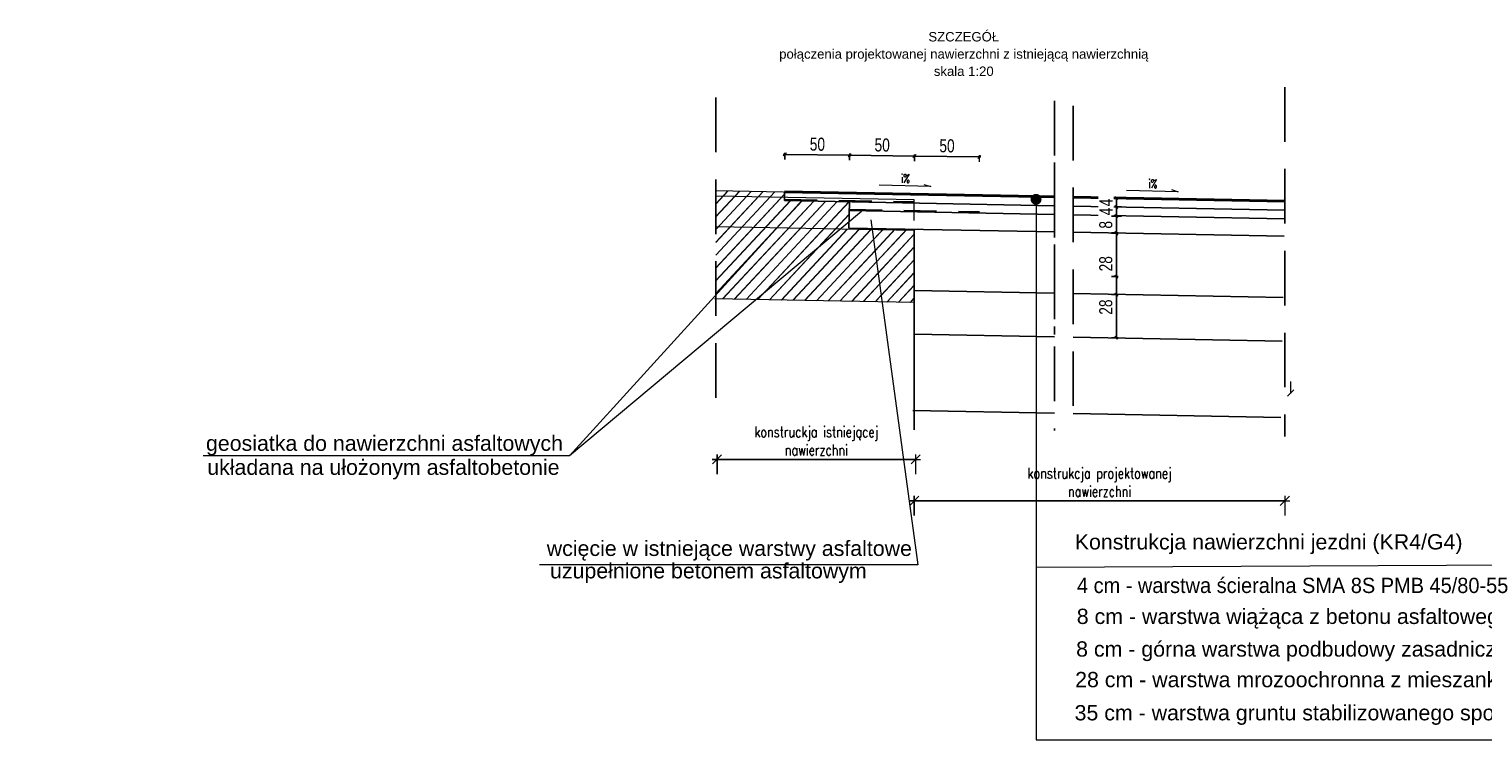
# Model space of a CAD drawing. Header units: metres. Extents: x -854 to 2789, y -128 to 3826.
# Tile 6 of 21: x 267.9 to 274.57, y 26.6 to 29.86. Entities that reach past the tile are written whole.
import ezdxf

# ---------------------------------------------------------------- set-up
doc = ezdxf.new("R2010")
doc.units = ezdxf.units.M
for name, pattern in [('CIĄGŁA', [0]), ('HIDDEN', [0.375, 0.25, -0.125]), ('PRZER3-2', [5, 3, -2])]:
    doc.linetypes.add(name, pattern=pattern)
for name, color, linetype, lineweight in [('A opisy', 7, 'CIĄGŁA', 13), ('D_3_KRESKOWANIE', 7, 'Continuous', 0), ('D_3_OPIS', 7, 'Continuous', 0), ('NAW', 251, 'Continuous', 20), ('opis warstw', 7, 'Continuous', 0), ('opisy', 7, 'Continuous', 18), ('PROJ', 7, 'Continuous', 40), ('WARSTWY', 7, 'Continuous', 18), ('WYMIARY', 7, 'Continuous', 18)]:
    doc.layers.add(name, color=color, linetype=linetype, lineweight=lineweight)
doc.styles.add('opisy', font='arial.ttf', dxfattribs={"height": 0.175})
doc.styles.add('PrzeM 0.1', font='romans.shx', dxfattribs={"width": 0.75})
doc.styles.add('STYLE1', font='romand.shx', dxfattribs={"width": 0.75, "height": 1.5})
doc.dimstyles.new('Copy of PrzeM 1do50m góra', dxfattribs={"dimscale": 0, "dimtxt": 0.05, "dimasz": 0.003, "dimexe": 0, "dimexo": 0, "dimgap": 0.018, "dimtad": 1, "dimrnd": 0.0005, "dimzin": 0, "dimtxsty": 'PrzeM 0.1', "dimblk1": '0 - znacznik P PrzeM', "dimblk2": '0 - znacznik L PrzeM', "dimsah": 1, "dimcen": 0, "dimse1": 1, "dimse2": 1, "dimazin": 0, "dimtfac": 1, "dimtix": 1, "dimtmove": 0, "dimatfit": 3, "dimldrblk": 'OBLIQUE', "dimfxl": 1, "dimarcsym": 0})
pattern_1 = [(47, (-26539.752914, 3940.00232), (-0.029254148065, 0.0272799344), []), (47, (-26539.752115, 3940.002346), (-0.029254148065, 0.0272799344), [])]

# ---------------------------------------------------------------- blocks, each defined once
blk = doc.blocks.new('_Dot')
at = {"color": 0, "linetype": 'ByBlock', "lineweight": -2}
blk.add_line((-0.5, 0), (-1, 0), dxfattribs=at)
at = {"color": 0, "linetype": 'ByBlock', "const_width": 0.5}
blk.add_lwpolyline([(-0.25, 0, 1), (0.25, 0, 1)], format="xyb", close=True, dxfattribs=at)
blk = doc.blocks.new('_ARCHTICK')
at = {"color": 0, "linetype": 'ByBlock', "const_width": 0.15}
blk.add_lwpolyline([(-0.5, -0.5), (0.5, 0.5)], dxfattribs=at)
blk = doc.blocks.new('0 - znacznik P PrzeM')
at = {"color": 0, "linetype": 'ByBlock', "lineweight": -2}
for points in [[(0, -7.5), (0, 22.5)], [(-7, -7), (7, 7)], [(0, 0), (7.5, 0)]]:
    blk.add_lwpolyline(points, dxfattribs=at)
blk = doc.blocks.new('0 - znacznik L PrzeM')
for points in [[(-7, -7), (7, 7)], [(0, 7.5), (0, -22.5)], [(0, 0), (7.5, 0)]]:
    blk.add_lwpolyline(points)
blk = doc.blocks.new('*D130')
at = {"layer": 'A opisy', "color": 0, "linetype": 'Continuous', "lineweight": -2, "transparency": 16777216}
blk.add_line((271.9644, 27.6958), (273.6568, 27.6958), dxfattribs=at)
at = {"layer": 'Defpoints', "color": 0, "transparency": 16777216}
for p in [(273.6598, 28.2174), (271.9614, 28.02), (273.6598, 27.6958)]:
    blk.add_point(p, dxfattribs=at)
at = {"layer": 'A opisy', "color": 0, "lineweight": -2, "transparency": 16777216, "xscale": 0.003, "yscale": 0.003, "zscale": 0.003, "rotation": 180}
blk.add_blockref('0 - znacznik P PrzeM', (271.9614, 27.6958), dxfattribs=at)
at = {"layer": 'A opisy', "color": 0, "lineweight": -2, "transparency": 16777216, "xscale": 0.003, "yscale": 0.003, "zscale": 0.003}
blk.add_blockref('0 - znacznik L PrzeM', (273.6598, 27.6958), dxfattribs=at)
at = {"layer": 'A opisy', "color": 0, "lineweight": 18, "transparency": 16777216, "insert": (272.8106, 27.7805), "char_height": 0.05, "attachment_point": 5, "style": 'PrzeM 0.1', "bg_fill": 3, "box_fill_scale": 1.1, "bg_fill_color": 256, "bg_fill_true_color": 13158600, "bg_fill_transparency": 0}
blk.add_mtext('konstrukcja projektowanej\\Pnawierzchni', dxfattribs=at)
blk = doc.blocks.new('_OBLIQUE')
at = {"color": 0, "linetype": 'ByBlock'}
blk.add_line((-0.5, -0.5), (0.5, 0.5), dxfattribs=at)
blk = doc.blocks.new('*D121')
at = {"layer": 'A opisy', "color": 0, "linetype": 'Continuous', "lineweight": -2, "transparency": 16777216}
blk.add_line((271.0605, 27.8853), (271.9644, 27.8853), dxfattribs=at)
at = {"layer": 'Defpoints', "color": 0, "transparency": 16777216}
for p in [(271.0575, 28.2608), (271.9674, 28.2312), (271.9674, 27.8853)]:
    blk.add_point(p, dxfattribs=at)
at = {"layer": 'A opisy', "color": 0, "lineweight": -2, "transparency": 16777216, "xscale": 0.003, "yscale": 0.003, "zscale": 0.003, "rotation": 180}
blk.add_blockref('0 - znacznik P PrzeM', (271.0575, 27.8853), dxfattribs=at)
at = {"layer": 'A opisy', "color": 0, "lineweight": -2, "transparency": 16777216, "xscale": 0.003, "yscale": 0.003, "zscale": 0.003}
blk.add_blockref('0 - znacznik L PrzeM', (271.9674, 27.8853), dxfattribs=at)
at = {"layer": 'A opisy', "color": 0, "lineweight": 18, "transparency": 16777216, "insert": (271.5125, 27.9699), "char_height": 0.05, "attachment_point": 5, "style": 'PrzeM 0.1', "bg_fill": 3, "box_fill_scale": 1.1, "bg_fill_color": 256, "bg_fill_true_color": 13158600, "bg_fill_transparency": 0}
blk.add_mtext('konstruckja istniejącej\\Pnawierzchni', dxfattribs=at)
blk = doc.blocks.new('*D122')
at = {"layer": 'A opisy', "color": 0, "linetype": 'Continuous', "lineweight": -2, "transparency": 16777216}
blk.add_line((271.9633, 29.2747), (272.2583, 29.271), dxfattribs=at)
at = {"layer": 'Defpoints', "color": 0, "transparency": 16777216}
for p in [(272.2593, 29.2709), (271.9595, 29.057), (272.2559, 28.9989)]:
    blk.add_point(p, dxfattribs=at)
at = {"layer": 'A opisy', "color": 0, "lineweight": -2, "transparency": 16777216, "xscale": 0.001, "yscale": 0.001, "zscale": 0.001}
for name, p, rotation in [('0 - znacznik P PrzeM', (271.9623, 29.2747), 179.2747368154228), ('0 - znacznik L PrzeM', (272.2593, 29.2709), 359.2747368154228)]:
    blk.add_blockref(name, p, dxfattribs=dict(at, rotation=rotation))
at = {"layer": 'A opisy', "color": 0, "lineweight": 18, "transparency": 16777216, "insert": (272.1114, 29.3215), "char_height": 0.05, "attachment_point": 5, "rotation": 359.27474, "style": 'PrzeM 0.1', "bg_fill": 3, "box_fill_scale": 1.1, "bg_fill_color": 256, "bg_fill_true_color": 13158600, "bg_fill_transparency": 0}
blk.add_mtext('{\\Farial|c238;\\H1.2x;50}', dxfattribs=at)
blk = doc.blocks.new('*D123')
at = {"layer": 'A opisy', "color": 0, "linetype": 'Continuous', "lineweight": -2, "transparency": 16777216}
blk.add_line((271.6663, 29.2785), (271.9613, 29.2747), dxfattribs=at)
at = {"layer": 'Defpoints', "color": 0, "transparency": 16777216}
for p in [(271.9623, 29.2747), (271.6625, 29.0608), (271.9588, 29.0027)]:
    blk.add_point(p, dxfattribs=at)
at = {"layer": 'A opisy', "color": 0, "lineweight": -2, "transparency": 16777216, "xscale": 0.001, "yscale": 0.001, "zscale": 0.001}
for name, p, rotation in [('0 - znacznik P PrzeM', (271.6653, 29.2785), 179.2747368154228), ('0 - znacznik L PrzeM', (271.9623, 29.2747), 359.2747368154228)]:
    blk.add_blockref(name, p, dxfattribs=dict(at, rotation=rotation))
at = {"layer": 'A opisy', "color": 0, "lineweight": 18, "transparency": 16777216, "insert": (271.8144, 29.3252), "char_height": 0.05, "attachment_point": 5, "rotation": 359.27474, "style": 'PrzeM 0.1', "bg_fill": 3, "box_fill_scale": 1.1, "bg_fill_color": 256, "bg_fill_true_color": 13158600, "bg_fill_transparency": 0}
blk.add_mtext('{\\Farial|c238;\\H1.2x;50}', dxfattribs=at)
blk = doc.blocks.new('*D124')
at = {"layer": 'A opisy', "color": 0, "linetype": 'Continuous', "lineweight": -2, "transparency": 16777216}
blk.add_line((271.3692, 29.2822), (271.6643, 29.2785), dxfattribs=at)
at = {"layer": 'Defpoints', "color": 0, "transparency": 16777216}
for p in [(271.6653, 29.2785), (271.3655, 29.0646), (271.6618, 29.0064)]:
    blk.add_point(p, dxfattribs=at)
at = {"layer": 'A opisy', "color": 0, "lineweight": -2, "transparency": 16777216, "xscale": 0.001, "yscale": 0.001, "zscale": 0.001}
for name, p, rotation in [('0 - znacznik P PrzeM', (271.3682, 29.2822), 179.2747368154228), ('0 - znacznik L PrzeM', (271.6653, 29.2785), 359.2747368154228)]:
    blk.add_blockref(name, p, dxfattribs=dict(at, rotation=rotation))
at = {"layer": 'A opisy', "color": 0, "lineweight": 18, "transparency": 16777216, "insert": (271.5174, 29.329), "char_height": 0.05, "attachment_point": 5, "rotation": 359.27474, "style": 'PrzeM 0.1', "bg_fill": 3, "box_fill_scale": 1.1, "bg_fill_color": 256, "bg_fill_true_color": 13158600, "bg_fill_transparency": 0}
blk.add_mtext('{\\Farial|c238;\\H1.2x;50}', dxfattribs=at)
blk = doc.blocks.new('*D125')
at = {"layer": 'A opisy', "color": 0, "linetype": 'Continuous', "lineweight": -2, "transparency": 16777216}
for p, q in [((272.8878, 29.0831), (272.8878, 29.0841)), ((272.8878, 29.0821), (272.8878, 29.0421)), ((272.8878, 29.0411), (272.8878, 29.0401))]:
    blk.add_line(p, q, dxfattribs=at)
at = {"layer": 'Defpoints', "color": 0, "transparency": 16777216}
for p in [(273.0027, 29.0821), (273.0027, 29.0421)]:
    blk.add_point(p, dxfattribs=at)
at = {"layer": 'A opisy', "color": 0, "lineweight": -2, "transparency": 16777216, "xscale": 0.001, "yscale": 0.001, "zscale": 0.001}
for name, p, rotation in [('0 - znacznik P PrzeM', (272.8878, 29.0821), 270), ('0 - znacznik L PrzeM', (272.8878, 29.0421), 90)]:
    blk.add_blockref(name, p, dxfattribs=dict(at, rotation=rotation))
at = {"layer": 'A opisy', "color": 0, "lineweight": 18, "transparency": 16777216, "insert": (272.8398, 29.0621), "char_height": 0.05, "attachment_point": 5, "rotation": 90, "style": 'PrzeM 0.1', "bg_fill": 3, "box_fill_scale": 1.1, "bg_fill_color": 256, "bg_fill_true_color": 13158600, "bg_fill_transparency": 0}
blk.add_mtext('{\\fArial|b0|i0|c238|p34;\\H1.2x;4}', dxfattribs=at)
at = {"layer": 'Defpoints', "color": 0, "transparency": 16777216}
blk.add_point((272.8878, 29.0421), dxfattribs=at)
blk = doc.blocks.new('*D126')
at = {"layer": 'A opisy', "color": 0, "linetype": 'Continuous', "lineweight": -2, "transparency": 16777216}
for p, q in [((272.8878, 29.0431), (272.8878, 29.0441)), ((272.8878, 29.0421), (272.8878, 28.9999)), ((272.8878, 28.9989), (272.8878, 28.9979))]:
    blk.add_line(p, q, dxfattribs=at)
at = {"layer": 'Defpoints', "color": 0, "transparency": 16777216}
for p in [(273.0027, 29.0421), (273.0062, 28.9999)]:
    blk.add_point(p, dxfattribs=at)
at = {"layer": 'A opisy', "color": 0, "lineweight": -2, "transparency": 16777216, "xscale": 0.001, "yscale": 0.001, "zscale": 0.001}
for name, p, rotation in [('0 - znacznik P PrzeM', (272.8878, 29.0421), 270), ('0 - znacznik L PrzeM', (272.8878, 28.9999), 90)]:
    blk.add_blockref(name, p, dxfattribs=dict(at, rotation=rotation))
at = {"layer": 'A opisy', "color": 0, "lineweight": 18, "transparency": 16777216, "insert": (272.8398, 29.021), "char_height": 0.05, "attachment_point": 5, "rotation": 90, "style": 'PrzeM 0.1', "bg_fill": 3, "box_fill_scale": 1.1, "bg_fill_color": 256, "bg_fill_true_color": 13158600, "bg_fill_transparency": 0}
blk.add_mtext('{\\fArial|b0|i0|c238|p34;\\H1.2x;4}', dxfattribs=at)
at = {"layer": 'Defpoints', "color": 0, "transparency": 16777216}
blk.add_point((272.8878, 28.9999), dxfattribs=at)
blk = doc.blocks.new('*D127')
at = {"layer": 'A opisy', "color": 0, "linetype": 'Continuous', "lineweight": -2, "transparency": 16777216}
blk.add_line((272.8878, 28.9989), (272.8878, 28.9209), dxfattribs=at)
at = {"layer": 'Defpoints', "color": 0, "transparency": 16777216}
for p in [(273.0021, 28.9999), (273.0036, 28.9199)]:
    blk.add_point(p, dxfattribs=at)
at = {"layer": 'A opisy', "color": 0, "lineweight": -2, "transparency": 16777216, "xscale": 0.001, "yscale": 0.001, "zscale": 0.001}
for name, p, rotation in [('0 - znacznik P PrzeM', (272.8878, 28.9999), 90), ('0 - znacznik L PrzeM', (272.8878, 28.9199), 270)]:
    blk.add_blockref(name, p, dxfattribs=dict(at, rotation=rotation))
at = {"layer": 'A opisy', "color": 0, "lineweight": 18, "transparency": 16777216, "insert": (272.8392, 28.9599), "char_height": 0.05, "width": 0.029836, "attachment_point": 5, "rotation": 90, "style": 'PrzeM 0.1', "bg_fill": 3, "box_fill_scale": 1.1, "bg_fill_color": 256, "bg_fill_true_color": 13158600, "bg_fill_transparency": 0}
blk.add_mtext('{\\fArial|b0|i0|c238|p34;\\H1.2x;8}', dxfattribs=at)
at = {"layer": 'Defpoints', "color": 0, "transparency": 16777216}
blk.add_point((272.8878, 28.9199), dxfattribs=at)
blk = doc.blocks.new('*D128')
at = {"layer": 'A opisy', "color": 0, "linetype": 'Continuous', "lineweight": -2, "transparency": 16777216}
blk.add_line((272.8878, 28.9219), (272.8878, 28.6408), dxfattribs=at)
at = {"layer": 'Defpoints', "color": 0, "transparency": 16777216}
for p in [(273.0027, 28.9229), (272.8878, 28.6398), (273.0045, 28.6398)]:
    blk.add_point(p, dxfattribs=at)
at = {"layer": 'A opisy', "color": 0, "lineweight": -2, "transparency": 16777216, "xscale": 0.001, "yscale": 0.001, "zscale": 0.001}
for name, p, rotation in [('0 - znacznik P PrzeM', (272.8878, 28.9229), 90), ('0 - znacznik L PrzeM', (272.8878, 28.6398), 270)]:
    blk.add_blockref(name, p, dxfattribs=dict(at, rotation=rotation))
at = {"layer": 'A opisy', "color": 0, "lineweight": 18, "transparency": 16777216, "insert": (272.8392, 28.7814), "char_height": 0.05, "width": 0.029836, "attachment_point": 5, "rotation": 90, "style": 'PrzeM 0.1', "bg_fill": 3, "box_fill_scale": 1.1, "bg_fill_color": 256, "bg_fill_true_color": 13158600, "bg_fill_transparency": 0}
blk.add_mtext('{\\fArial|b0|i0|c238|p34;\\H1.2x;28}', dxfattribs=at)
blk = doc.blocks.new('*D129')
at = {"layer": 'A opisy', "color": 0, "linetype": 'Continuous', "lineweight": -2, "transparency": 16777216}
blk.add_line((272.8878, 28.7219), (272.8878, 28.4439), dxfattribs=at)
at = {"layer": 'Defpoints', "color": 0, "transparency": 16777216}
for p in [(273.0027, 28.7229), (272.8878, 28.4429), (273.0027, 28.4429)]:
    blk.add_point(p, dxfattribs=at)
at = {"layer": 'A opisy', "color": 0, "lineweight": -2, "transparency": 16777216, "xscale": 0.001, "yscale": 0.001, "zscale": 0.001}
for name, p, rotation in [('0 - znacznik P PrzeM', (272.8878, 28.7229), 90), ('0 - znacznik L PrzeM', (272.8878, 28.4429), 270)]:
    blk.add_blockref(name, p, dxfattribs=dict(at, rotation=rotation))
at = {"layer": 'A opisy', "color": 0, "lineweight": 18, "transparency": 16777216, "insert": (272.8392, 28.5829), "char_height": 0.05, "width": 0.029836, "attachment_point": 5, "rotation": 90, "style": 'PrzeM 0.1', "bg_fill": 3, "box_fill_scale": 1.1, "bg_fill_color": 256, "bg_fill_true_color": 13158600, "bg_fill_transparency": 0}
blk.add_mtext('{\\fArial|b0|i0|c238|p34;\\H1.2x;28}', dxfattribs=at)

msp = doc.modelspace()

# ---------------------------------------------------------------- hatches: boundary and pattern name
at = {"layer": 'D_3_KRESKOWANIE', "linetype": 'Continuous'}
h = msp.add_hatch(dxfattribs=at)
h.set_pattern_fill('JIS_LC_20', color=253, scale=0.002, angle=2, style=0)
h.set_pattern_definition(pattern_1)
h.paths.add_polyline_path([(271.6241, 28.9402), (271.3317, 28.9457), (271.0515, 28.6381), (271.0515, 28.6209), (271.2376, 28.6174)])
h.paths.add_polyline_path([(271.3317, 28.9457), (271.0515, 28.951), (271.0515, 28.6381)])
h.paths.add_polyline_path([(271.4444, 29.0694), (271.3663, 29.0709), (271.3663, 29.0851), (271.0515, 29.091), (271.0515, 28.951), (271.3317, 28.9457)])
h.paths.add_polyline_path([(271.6643, 29.0652), (271.4444, 29.0694), (271.3317, 28.9457), (271.6241, 28.9402), (271.6626, 28.9723)])
h.paths.add_polyline_path([(271.7684, 28.9374), (271.6241, 28.9402), (271.2376, 28.6174), (271.8136, 28.6065)])
h.paths.add_polyline_path([(271.3663, 29.1109), (271.0515, 29.1168), (271.0515, 29.091), (271.3663, 29.0851)])
h = msp.add_hatch(dxfattribs=at)
h.set_pattern_fill('JIS_LC_20', color=253, scale=0.002, angle=2, style=0)
h.set_pattern_definition(pattern_1)
h.paths.add_polyline_path([(271.7677, 28.9432), (271.8136, 28.6065), (271.9614, 28.6037), (271.9614, 28.6095), (271.9614, 28.9396)])

# ---------------------------------------------------------------- linework, layer by layer
at = {"linetype": 'HIDDEN'}
for p, q in [((271.0515, 29.5428), (271.0515, 28.0584)), ((272.6038, 29.5271), (272.6038, 28.0171)), ((272.689, 29.5051), (272.689, 28.011)), ((272.6038, 29.2447), (272.6038, 28.4578))]:
    msp.add_line(p, q, dxfattribs=at)
at = {"ltscale": 10}
for p, q in [((272.6038, 29.0475), (271.3663, 29.0709)), ((272.6038, 29.0075), (271.6636, 29.0252)), ((273.659, 29.0275), (272.689, 29.0459)), ((273.6583, 28.9875), (272.689, 29.0058)), ((271.9614, 28.9396), (271.9614, 28.02)), ((272.6038, 28.4474), (271.9614, 28.4595)), ((273.6477, 28.4276), (272.689, 28.4457)), ((272.6038, 28.0973), (271.9548, 28.1096)), ((273.6411, 28.0777), (272.689, 28.0957))]:
    msp.add_line(p, q, dxfattribs=at)
for points in [[(271.3663, 29.0709), (271.3663, 29.1109)], [(271.6643, 29.0652), (271.6621, 28.9452), (272.6038, 28.9274)], [(272.689, 28.9258), (273.6568, 28.9075)], [(271.9614, 28.6595), (272.6038, 28.6474)], [(272.689, 28.6458), (273.6515, 28.6276)]]:
    msp.add_lwpolyline(points, dxfattribs=at)
at = {"layer": 'A opisy'}
msp.add_line((277.8714, 27.4166), (272.5195, 27.3907), dxfattribs=at)
at = {"layer": 'NAW', "color": 251, "true_color": 0x636466}
for p, q in [((271.0515, 29.1168), (271.6702, 29.1051)), ((271.9614, 29.0738), (271.0515, 29.091)), ((271.9587, 28.9338), (271.0515, 28.951)), ((271.9614, 28.6037), (271.0453, 28.621))]:
    msp.add_line(p, q, dxfattribs=at)
at = {"layer": 'NAW'}
for p, q in [((271.9614, 28.9796), (271.9614, 29.0738)), ((271.9614, 28.6095), (271.9614, 28.4995))]:
    msp.add_line(p, q, dxfattribs=at)
at = {"layer": 'opisy'}
for points in [[(271.7202, 29.0204), (270.3812, 27.9022), (268.7031, 27.9022)], [(271.7622, 28.9834), (271.9779, 27.4028), (270.2435, 27.4028)]]:
    msp.add_lwpolyline(points, dxfattribs=at)
at = {"layer": 'PROJ', "color": 18, "true_color": 0x000000}
for p, q in [((271.3663, 29.1109), (272.6038, 29.0875)), ((273.6598, 29.0675), (272.689, 29.0859))]:
    msp.add_line(p, q, dxfattribs=at)
at = {"layer": 'WARSTWY', "color": 18, "linetype": 'PRZER3-2', "lineweight": 30, "ltscale": 0.05, "true_color": 0x000000}
for points in [[(271.3663, 29.0758), (271.9623, 29.0645)], [(271.6635, 29.03), (272.2596, 29.0187)]]:
    msp.add_lwpolyline(points, dxfattribs=at)
at = {"layer": 'WYMIARY', "ltscale": 2}
msp.add_line((273.6862, 28.2418), (273.6862, 28.1873), dxfattribs=at)
at = {"layer": 'WYMIARY', "color": 0, "linetype": 'ByBlock'}
msp.add_line((273.6862, 28.203), (273.6862, 28.1873), dxfattribs=at)
at = {"layer": 'WYMIARY'}
for points in [[(272.0058, 29.1452), (272.0369, 29.1355), (271.7998, 29.1417)], [(273.1396, 29.1212), (273.1707, 29.1115), (272.9336, 29.1177)]]:
    msp.add_lwpolyline(points, dxfattribs=at)

# ---------------------------------------------------------------- block references
at = {"layer": 'A opisy', "xscale": 0.05, "yscale": 0.05, "zscale": 0.05, "rotation": 90.0513967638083}
msp.add_blockref('_Dot', (272.5195, 29.0766), dxfattribs=at)
at = {"layer": 'WYMIARY', "xscale": 0.02999999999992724, "yscale": 0.02999999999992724, "zscale": 0.02999999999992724, "rotation": 180}
msp.add_blockref('_ARCHTICK', (273.6862, 28.1893), dxfattribs=at)

# ---------------------------------------------------------------- texts
at = {"layer": 'D_3_OPIS', "linetype": 'Continuous', "insert": (272.1882, 29.7421), "char_height": 0.043062, "width": 3.076622, "attachment_point": 5, "line_spacing_factor": 1.1, "style": 'opisy'}
msp.add_mtext('{\\Farial|c238;SZCZEGÓŁ \\Ppołączenia projektowanej nawierzchni z istniejącą nawierzchnią\\Pskala 1:20}', dxfattribs=at)
at = {"layer": 'opis warstw', "linetype": 'Continuous', "lineweight": 0, "style": 'opisy'}
for s, p in [('geosiatka do nawierzchni asfaltowych', (268.7155, 27.9245)), ('układana na ułożonym asfaltobetonie', (268.7212, 27.8145)), ('wcięcie w istniejące warstwy asfaltowe', (270.2771, 27.4429)), ('uzupełnione betonem asfaltowym', (270.2922, 27.3401))]:
    msp.add_text(s, height=0.07, dxfattribs=at).set_placement(p)
at = {"layer": 'opis warstw', "linetype": 'Continuous', "lineweight": 0, "char_height": 0.07, "attachment_point": 1, "style": 'opisy'}
for s, width, insert in [('\\pxqr; Konstrukcja nawierzchni jezdni (KR4/G4)', 8.954727, (265.5192, 27.5426)), ('\\pi2.94636;4 cm - warstwa ścieralna SMA 8S PMB 45/80-55', 8.905547, (269.7605, 27.3431)), ('\\pi5.1675;8 cm - warstwa wiążąca z betonu asfaltowego AC 16W 35/50', 9.278271, (267.5386, 27.2013)), ('\\pi3.7481; 8 cm - górna warstwa podbudowy zasadniczej z betonu asfaltowego AC 22P 35/50', 8.905547, (268.9279, 27.0518)), ('\\pi4.59456;28 cm - warstwa mrozoochronna z mieszanki niezwiązanej CBR≥35%', 8.905547, (268.1041, 26.9117)), ('\\A1;35 cm - warstwa gruntu stabilizowanego spoiwami hydraulicznymi lub wapnem C{\\fArial|b0|i0|c238|p34;\\H0.75833x;\\S^ 0,4\\/0,5;\\H1.31869x;**}', 8.905547, (272.6962, 26.7598))]:
    msp.add_mtext_dynamic_manual_height_columns(s, width=width, gutter_width=0.8622, heights=[4.741], dxfattribs=dict(at, insert=insert))
at = {"layer": 'WYMIARY', "style": 'STYLE1', "width": 0.75}
for p in [(271.9, 29.1519), (273.0338, 29.1279)]:
    msp.add_text('i%%%', height=0.04, rotation=359.63419, dxfattribs=at).set_placement(p)

# ---------------------------------------------------------------- next in the draw order: dimensions: what is measured, and where the dimension line sits
at = {"layer": 'A opisy', "lineweight": 18}
dim = msp.add_linear_dim(base=(272.2593, 29.2709), p1=(271.9595, 29.057), p2=(272.2559, 28.9989), angle=359.27474, text='{\\Farial|c238;\\H1.2x;50}', dimstyle='Copy of PrzeM 1do50m góra', override={"dimscale": 1, "dimasz": 0.001, "dimtmove": 1, "dimfxl": 3, "dimfxlon": 1, "dimtfill": 1, "dimarcsym": 2}, dxfattribs=at)
dim.commit()
dim.dimension.update_dxf_attribs({"geometry": '*D122', "text_midpoint": (272.1114, 29.3215)})
dim = msp.add_linear_dim(base=(273.6598, 27.6958), p1=(271.9614, 28.02), p2=(273.6598, 28.2174), text='konstrukcja projektowanej\\Pnawierzchni', dimstyle='Copy of PrzeM 1do50m góra', override={"dimscale": 1, "dimtmove": 1, "dimfxl": 3, "dimfxlon": 1, "dimtfill": 1, "dimarcsym": 2}, dxfattribs=at)
dim.commit()
dim.dimension.update_dxf_attribs({"geometry": '*D130', "text_midpoint": (272.8106, 27.7805)})

# ---------------------------------------------------------------- next in the draw order: linework, layer by layer
at = {"linetype": 'HIDDEN'}
msp.add_line((273.6598, 29.5907), (273.6598, 27.9895), dxfattribs=at)
at = {"layer": 'A opisy', "flags": 128}
msp.add_lwpolyline([(272.5195, 29.0266), (272.5195, 26.6002), (278.1291, 26.6002)], dxfattribs=at)

# ---------------------------------------------------------------- next in the draw order: dimensions: what is measured, and where the dimension line sits
at = {"layer": 'A opisy', "lineweight": 18}
dim = msp.add_linear_dim(base=(271.9623, 29.2747), p1=(271.6625, 29.0608), p2=(271.9588, 29.0027), angle=359.27474, text='{\\Farial|c238;\\H1.2x;50}', dimstyle='Copy of PrzeM 1do50m góra', override={"dimscale": 1, "dimasz": 0.001, "dimtmove": 1, "dimfxl": 3, "dimfxlon": 1, "dimtfill": 1, "dimarcsym": 2}, dxfattribs=at)
dim.commit()
dim.dimension.update_dxf_attribs({"geometry": '*D123', "text_midpoint": (271.8144, 29.3252)})
at = {"layer": 'A opisy', "color": 251, "lineweight": 18, "true_color": 0x636466}
dim = msp.add_linear_dim(base=(271.9674, 27.8853), p1=(271.0575, 28.2608), p2=(271.9674, 28.2312), text='konstruckja istniejącej\\Pnawierzchni', dimstyle='Copy of PrzeM 1do50m góra', override={"dimscale": 1, "dimfxl": 3, "dimfxlon": 1, "dimtfill": 1, "dimarcsym": 2}, dxfattribs=at)
dim.commit()
dim.dimension.update_dxf_attribs({"geometry": '*D121', "text_midpoint": (271.5125, 27.9699)})

# ---------------------------------------------------------------- next in the draw order: linework, layer by layer
at = {"layer": 'opisy'}
msp.add_lwpolyline([(270.3812, 27.9022), (271.4488, 29.0743)], dxfattribs=at)

# ---------------------------------------------------------------- next in the draw order: dimensions: what is measured, and where the dimension line sits
at = {"layer": 'A opisy', "lineweight": 18}
dim = msp.add_linear_dim(base=(272.8878, 29.0421), p1=(273.0027, 29.0821), p2=(273.0027, 29.0421), angle=90, text='{\\fArial|b0|i0|c238|p34;\\H1.2x;4}', dimstyle='Copy of PrzeM 1do50m góra', override={"dimscale": 1, "dimasz": 0.001, "dimdle": 0, "dimtmove": 1, "dimfxl": 3, "dimfxlon": 1, "dimtfill": 1, "dimarcsym": 2}, dxfattribs=at)
dim.commit()
dim.dimension.update_dxf_attribs({"geometry": '*D125', "text_midpoint": (272.8398, 29.0621)})

# ---------------------------------------------------------------- next in the draw order: dimensions: what is measured, and where the dimension line sits
for base, p1, p2, angle, text, picture, middle in [((271.6653, 29.2785), (271.3655, 29.0646), (271.6618, 29.0064), 359.27474, '{\\Farial|c238;\\H1.2x;50}', '*D124', (271.5174, 29.329)), ((272.8878, 28.9999), (273.0027, 29.0421), (273.0062, 28.9999), 90, '{\\fArial|b0|i0|c238|p34;\\H1.2x;4}', '*D126', (272.8398, 29.021))]:
    dim = msp.add_linear_dim(base=base, p1=p1, p2=p2, angle=angle, text=text, dimstyle='Copy of PrzeM 1do50m góra', override={"dimscale": 1, "dimasz": 0.001, "dimtmove": 1, "dimfxl": 3, "dimfxlon": 1, "dimtfill": 1, "dimarcsym": 2}, dxfattribs=at)
    dim.commit()
    dim.dimension.update_dxf_attribs({"geometry": picture, "text_midpoint": middle})

# ---------------------------------------------------------------- next in the draw order: dimensions: what is measured, and where the dimension line sits
dim = msp.add_linear_dim(base=(272.8878, 28.9199), p1=(273.0021, 28.9999), p2=(273.0036, 28.9199), angle=90, text='{\\fArial|b0|i0|c238|p34;\\H1.2x;8}', dimstyle='Copy of PrzeM 1do50m góra', override={"dimscale": 1, "dimasz": 0.001, "dimtmove": 1, "dimfxl": 3, "dimfxlon": 1, "dimtfill": 1, "dimarcsym": 2}, dxfattribs=at)
dim.commit()
dim.dimension.update_dxf_attribs({"geometry": '*D127', "text_midpoint": (272.8392, 28.9599)})

# ---------------------------------------------------------------- next in the draw order: dimensions: what is measured, and where the dimension line sits
dim = msp.add_linear_dim(base=(272.8878, 28.6398), p1=(273.0027, 28.9229), p2=(273.0045, 28.6398), angle=90, text='{\\fArial|b0|i0|c238|p34;\\H1.2x;28}', dimstyle='Copy of PrzeM 1do50m góra', override={"dimscale": 1, "dimasz": 0.001, "dimtmove": 1, "dimfxl": 3, "dimfxlon": 1, "dimtfill": 1, "dimarcsym": 2}, dxfattribs=at)
dim.commit()
dim.dimension.update_dxf_attribs({"geometry": '*D128', "text_midpoint": (272.8392, 28.7814)})

# ---------------------------------------------------------------- next in the draw order: dimensions: what is measured, and where the dimension line sits
dim = msp.add_linear_dim(base=(272.8878, 28.4429), p1=(273.0027, 28.7229), p2=(273.0027, 28.4429), angle=90, text='{\\fArial|b0|i0|c238|p34;\\H1.2x;28}', dimstyle='Copy of PrzeM 1do50m góra', override={"dimscale": 1, "dimasz": 0.001, "dimtmove": 1, "dimfxl": 3, "dimfxlon": 1, "dimtfill": 1, "dimarcsym": 2}, dxfattribs=at)
dim.commit()
dim.dimension.update_dxf_attribs({"geometry": '*D129', "text_midpoint": (272.8392, 28.5829)})

doc.saveas('drawing.dxf')
